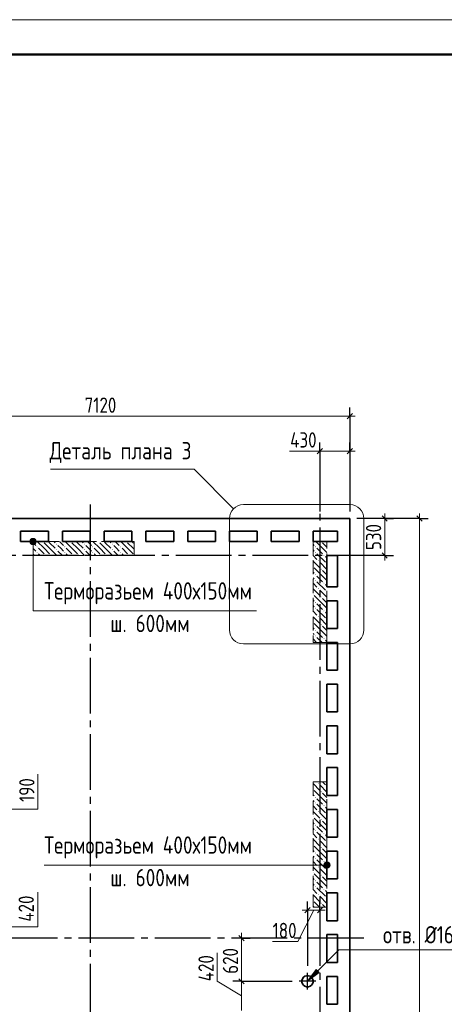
# Model space of a CAD drawing. Header units: millimetres. Extents: x 0 to 61017, y 0 to 42000.
# Tile 20 of 21: x 44968 to 51065, y 27849 to 42000. Entities that reach past the tile are written whole.
import ezdxf

# ---------------------------------------------------------------- set-up
doc = ezdxf.new("R2010")
doc.units = ezdxf.units.MM
doc.linetypes.add('______2', pattern=[270, 200, -70])
doc.linetypes.add('______5', pattern=[1100, 800, -100, 100, -100])
for name, color, linetype, lineweight in [('Standard', 7, 'Continuous', 25), ('ЖБ Перекрытие верхний уровень', 7, 'Continuous', 35), ('ЖБ Пилон', 7, 'Continuous', 35), ('Оси', 40, '______5', 18), ('Примечания', 7, 'Continuous', 25), ('Размерная выноска', 7, 'Continuous', 13)]:
    doc.layers.add(name, color=color, linetype=linetype, lineweight=lineweight)
doc.styles.add('GOST 2.304-81', font='txt')

msp = doc.modelspace()

# ---------------------------------------------------------------- hatches: boundary and pattern name
at = {"layer": 'ЖБ Пилон', "linetype": 'Continuous', "lineweight": 18, "transparency": 33554687}
for points in [[(45210, 34423), (45217, 34430), (45223, 34423), (45217, 34417)], [(45300, 34500), (45297, 34497), (45294, 34500)], [(45490, 34463), (45497, 34470), (45503, 34463), (45497, 34457)], [(45490, 34383), (45497, 34390), (45503, 34383), (45497, 34377)], [(45610, 34423), (45617, 34430), (45623, 34423), (45617, 34417)], [(45700, 34500), (45697, 34497), (45694, 34500)], [(45890, 34463), (45897, 34470), (45903, 34463), (45897, 34457)], [(45890, 34383), (45897, 34390), (45903, 34383), (45897, 34377)], [(46010, 34423), (46017, 34430), (46023, 34423), (46017, 34417)], [(46100, 34500), (46097, 34497), (46094, 34500)], [(46290, 34463), (46297, 34470), (46303, 34463), (46297, 34457)], [(46290, 34383), (46297, 34390), (46303, 34383), (46297, 34377)], [(46410, 34423), (46417, 34430), (46423, 34423), (46417, 34417)], [(46500, 34500), (46497, 34497), (46494, 34500)], [(49210, 34423), (49217, 34430), (49223, 34423), (49217, 34417)], [(49300, 34500), (49297, 34497), (49294, 34500)], [(45210, 34343), (45217, 34350), (45223, 34343), (45217, 34337)], [(45330, 34303), (45337, 34310), (45343, 34303), (45340, 34300), (45334, 34300)], [(45410, 34303), (45417, 34310), (45423, 34303), (45420, 34300), (45414, 34300)], [(45610, 34343), (45617, 34350), (45623, 34343), (45617, 34337)], [(45730, 34303), (45737, 34310), (45743, 34303), (45740, 34300), (45734, 34300)], [(45810, 34303), (45817, 34310), (45823, 34303), (45820, 34300), (45814, 34300)], [(46010, 34343), (46017, 34350), (46023, 34343), (46017, 34337)], [(46130, 34303), (46137, 34310), (46143, 34303), (46140, 34300), (46134, 34300)], [(46210, 34303), (46217, 34310), (46223, 34303), (46220, 34300), (46214, 34300)], [(46410, 34343), (46417, 34350), (46423, 34343), (46417, 34337)], [(46530, 34303), (46537, 34310), (46543, 34303), (46540, 34300), (46534, 34300)], [(49210, 34343), (49217, 34350), (49223, 34343), (49217, 34337)], [(49330, 34303), (49337, 34310), (49343, 34303), (49337, 34297)], [(49180, 34147), (49183, 34143), (49180, 34140)], [(49250, 34223), (49257, 34230), (49263, 34223), (49257, 34217)], [(49290, 34103), (49297, 34110), (49303, 34103), (49297, 34097)], [(49370, 34183), (49377, 34190), (49380, 34187), (49380, 34180), (49377, 34177)], [(49210, 34023), (49217, 34030), (49223, 34023), (49217, 34017)], [(49210, 33943), (49217, 33950), (49223, 33943), (49217, 33937)], [(49250, 33823), (49257, 33830), (49263, 33823), (49257, 33817)], [(49330, 33903), (49337, 33910), (49343, 33903), (49337, 33897)], [(49180, 33747), (49183, 33743), (49180, 33740)], [(49290, 33703), (49297, 33710), (49303, 33703), (49297, 33697)], [(49370, 33783), (49377, 33790), (49380, 33787), (49380, 33780), (49377, 33777)], [(49210, 33623), (49217, 33630), (49223, 33623), (49217, 33617)], [(49210, 33543), (49217, 33550), (49223, 33543), (49217, 33537)], [(49250, 33423), (49257, 33430), (49263, 33423), (49257, 33417)], [(49330, 33503), (49337, 33510), (49343, 33503), (49337, 33497)], [(49180, 33347), (49183, 33343), (49180, 33340)], [(49290, 33303), (49297, 33310), (49303, 33303), (49297, 33297)], [(49370, 33383), (49377, 33390), (49380, 33387), (49380, 33380), (49377, 33377)], [(49210, 33223), (49217, 33230), (49223, 33223), (49217, 33217)], [(49210, 33143), (49217, 33150), (49223, 33143), (49217, 33137)], [(49330, 33103), (49337, 33110), (49343, 33103), (49337, 33097)], [(49250, 31023), (49257, 31030), (49263, 31023), (49257, 31017)], [(49180, 30947), (49183, 30943), (49180, 30940)], [(49290, 30903), (49297, 30910), (49303, 30903), (49297, 30897)], [(49370, 30983), (49377, 30990), (49380, 30987), (49380, 30980), (49377, 30977)], [(49210, 30823), (49217, 30830), (49223, 30823), (49217, 30817)], [(49210, 30743), (49217, 30750), (49223, 30743), (49217, 30737)], [(49330, 30703), (49337, 30710), (49343, 30703), (49337, 30697)], [(49250, 30623), (49257, 30630), (49263, 30623), (49257, 30617)], [(49370, 30583), (49377, 30590), (49380, 30587), (49380, 30580), (49377, 30577)], [(49180, 30547), (49183, 30543), (49180, 30540)], [(49210, 30423), (49217, 30430), (49223, 30423), (49217, 30417)], [(49290, 30503), (49297, 30510), (49303, 30503), (49297, 30497)], [(49210, 30343), (49217, 30350), (49223, 30343), (49217, 30337)], [(49330, 30303), (49337, 30310), (49343, 30303), (49337, 30297)], [(49180, 30147), (49183, 30143), (49180, 30140)], [(49250, 30223), (49257, 30230), (49263, 30223), (49257, 30217)], [(49370, 30183), (49377, 30190), (49380, 30187), (49380, 30180), (49377, 30177)], [(49210, 30023), (49217, 30030), (49223, 30023), (49217, 30017)], [(49290, 30103), (49297, 30110), (49303, 30103), (49297, 30097)], [(49210, 29943), (49217, 29950), (49223, 29943), (49217, 29937)], [(49330, 29903), (49337, 29910), (49343, 29903), (49337, 29897)], [(49180, 29747), (49183, 29743), (49180, 29740)], [(49250, 29823), (49257, 29830), (49263, 29823), (49257, 29817)], [(49370, 29783), (49377, 29790), (49380, 29787), (49380, 29780), (49377, 29777)], [(49210, 29623), (49217, 29630), (49223, 29623), (49217, 29617)], [(49290, 29703), (49297, 29710), (49303, 29703), (49297, 29697)], [(49210, 29543), (49217, 29550), (49223, 29543), (49217, 29537)], [(49330, 29503), (49337, 29510), (49343, 29503), (49337, 29497)], [(49180, 29347), (49183, 29343), (49180, 29340)], [(49250, 29423), (49257, 29430), (49263, 29423), (49257, 29417)], [(49290, 29303), (49297, 29310), (49303, 29303), (49297, 29297)], [(49370, 29383), (49377, 29390), (49380, 29387), (49380, 29380), (49377, 29377)]]:
    msp.add_hatch(color=7, dxfattribs=at).paths.add_polyline_path(points, flags=16)
at = {"layer": 'Примечания', "linetype": 'Continuous', "lineweight": 13, "transparency": 33554687}
for points in [[(45121, 34522), (45199, 34522), (45182, 34539)], [(45121, 34522), (45182, 34539), (45138, 34539)], [(45138, 34539), (45182, 34539), (45160, 34545)], [(45115, 34500), (45205, 34500), (45199, 34522)], [(45115, 34500), (45199, 34522), (45121, 34522)], [(45121, 34477), (45205, 34500), (45115, 34500)], [(45121, 34477), (45199, 34477), (45205, 34500)], [(45138, 34461), (45199, 34477), (45121, 34477)], [(45138, 34461), (45182, 34461), (45199, 34477)], [(45182, 34461), (45138, 34461), (45160, 34455)], [(49341, 29828), (49341, 29872), (49335, 29850)], [(49341, 29872), (49357, 29811), (49357, 29889)], [(49341, 29872), (49341, 29828), (49357, 29811)], [(49357, 29889), (49380, 29805), (49380, 29895)], [(49357, 29889), (49357, 29811), (49380, 29805)], [(49380, 29895), (49380, 29805), (49403, 29811)], [(49380, 29895), (49403, 29811), (49403, 29889)], [(49403, 29889), (49403, 29811), (49419, 29828)], [(49403, 29889), (49419, 29828), (49419, 29872)], [(49419, 29872), (49419, 29828), (49425, 29850)]]:
    msp.add_hatch(color=7, dxfattribs=at).paths.add_polyline_path(points)
msp.add_hatch(color=7, dxfattribs=at).paths.add_polyline_path([(49270, 28307), (49100, 28180), (49227, 28350)], flags=16)

# ---------------------------------------------------------------- linework, layer by layer
at = {"layer": 'Standard', "color": 251, "linetype": 'Continuous', "lineweight": -3, "true_color": 0x656565, "transparency": 33554687}
for p, q in [((49710, 36300), (49710, 36425)), ((49710, 36300), (49710, 36175)), ((49710, 36300), (49710, 34930)), ((49280, 35800), (49280, 35925)), ((49710, 35800), (49710, 35925)), ((49280, 35800), (49280, 35675)), ((49280, 35800), (49280, 34930)), ((49710, 35800), (49710, 35675)), ((49710, 35800), (49710, 34930)), ((50710, 34830), (49810, 34830)), ((50210, 34830), (49810, 34830)), ((50210, 34830), (50085, 34830)), ((50210, 34830), (50335, 34830)), ((50710, 34830), (50585, 34830)), ((50710, 34830), (50835, 34830)), ((50210, 34300), (49810, 34300)), ((50210, 34300), (50085, 34300)), ((50210, 34300), (50335, 34300)), ((49100, 29200), (49100, 29325)), ((49280, 29200), (49280, 29325)), ((49100, 29200), (49100, 29075)), ((49100, 29200), (49100, 28400)), ((49280, 29200), (49280, 29075)), ((49280, 29200), (49280, 28400)), ((48154, 28800), (48029, 28800)), ((48154, 28800), (48279, 28800)), ((48154, 28800), (48154, 28800)), ((48154, 28180), (48029, 28180)), ((48154, 28180), (48279, 28180)), ((48154, 28180), (48880, 28180))]:
    msp.add_line(p, q, dxfattribs=at)
at = {"layer": 'Standard', "color": 7, "linetype": 'Continuous', "lineweight": 13, "transparency": 33554687}
for p, q in [((42590, 36300), (49710, 36300)), ((49710, 36300), (49785, 36300)), ((49280, 35800), (49205, 35800)), ((49710, 35800), (49280, 35800)), ((49710, 35800), (49785, 35800)), ((50210, 34830), (50210, 34905)), ((50210, 34830), (50210, 34300)), ((50710, 34830), (50710, 34905)), ((50210, 34300), (50210, 34225)), ((49190, 29200), (48960, 28750)), ((49100, 29200), (49025, 29200)), ((49100, 29200), (49280, 29200)), ((49280, 29200), (49355, 29200)), ((48154, 28800), (48154, 28875)), ((48960, 28750), (48600, 28750)), ((47804, 28180), (47804, 28587)), ((48154, 27970), (47804, 28180)), ((48154, 28180), (48154, 27760))]:
    msp.add_line(p, q, dxfattribs=at)
at = {"layer": 'Standard', "color": 7, "linetype": 'Continuous', "lineweight": 25, "transparency": 33554687}
for p, q in [((49672, 36262), (49747, 36338)), ((49317, 35838), (49242, 35762)), ((49747, 35838), (49672, 35762)), ((50172, 34867), (50247, 34792)), ((50747, 34792), (50672, 34867)), ((50172, 34338), (50247, 34262)), ((49062, 29163), (49138, 29238)), ((49243, 29163), (49317, 29238)), ((48116, 28838), (48191, 28762)), ((48116, 28217), (48191, 28142))]:
    msp.add_line(p, q, dxfattribs=at)
at = {"layer": 'Standard', "color": 8, "linetype": '______5', "lineweight": -3, "transparency": 33554687}
for p, q in [((49220, 28180), (48980, 28180)), ((49100, 28060), (49100, 28300))]:
    msp.add_line(p, q, dxfattribs=at)
at = {"layer": 'Standard', "color": 7, "linetype": 'Continuous', "lineweight": 13, "transparency": 33554687}
msp.add_lwpolyline([(0, 0), (59400, 0), (59400, 42000), (0, 42000), (0, 0)], close=True, dxfattribs=at)
at = {"layer": 'Standard', "color": 7, "linetype": 'Continuous', "lineweight": 50, "transparency": 33554687}
msp.add_lwpolyline([(2000, 41500), (58900, 41500), (58900, 500), (2000, 500), (2000, 41500)], close=True, dxfattribs=at)
at = {"layer": 'Standard', "color": 7, "linetype": 'Continuous', "lineweight": 13, "transparency": 33554687}
for points in [[(50710, 19870), (50710, 26987), (50710, 26987), (50710, 34830)], [(48154, 28800), (48154, 28224), (48154, 28224), (48154, 28180)]]:
    msp.add_lwpolyline(points, dxfattribs=at)
at = {"layer": 'ЖБ Перекрытие верхний уровень', "color": 7, "linetype": 'Continuous', "lineweight": 35, "transparency": 33554687}
for p, q in [((49710, 34830), (42590, 34830)), ((49710, 19870), (49710, 34830)), ((44980, 34500), (44980, 34650)), ((44980, 34650), (45380, 34650)), ((45380, 34650), (45380, 34500)), ((45580, 34500), (45580, 34650)), ((45580, 34650), (45980, 34650)), ((45980, 34650), (45980, 34500)), ((46180, 34500), (46180, 34650)), ((46180, 34650), (46580, 34650)), ((46580, 34650), (46580, 34500)), ((46780, 34500), (46780, 34650)), ((46780, 34650), (47180, 34650)), ((47180, 34650), (47180, 34500)), ((47380, 34500), (47380, 34650)), ((47380, 34650), (47780, 34650)), ((47780, 34650), (47780, 34500)), ((47980, 34500), (47980, 34650)), ((47980, 34650), (48380, 34650)), ((48380, 34650), (48380, 34500)), ((48580, 34500), (48580, 34650)), ((48580, 34650), (48980, 34650)), ((48980, 34650), (48980, 34500)), ((49180, 34500), (49180, 34650)), ((49180, 34650), (49530, 34650)), ((49530, 34650), (49530, 34500)), ((45380, 34500), (44980, 34500)), ((45980, 34500), (45580, 34500)), ((46580, 34500), (46180, 34500)), ((47180, 34500), (46780, 34500)), ((47780, 34500), (47380, 34500)), ((48380, 34500), (47980, 34500)), ((48980, 34500), (48580, 34500)), ((49530, 34500), (49180, 34500)), ((49380, 33850), (49380, 34300)), ((49380, 34300), (49530, 34300)), ((49530, 34300), (49530, 33850)), ((49530, 33850), (49380, 33850)), ((49380, 33250), (49380, 33650)), ((49380, 33650), (49530, 33650)), ((49530, 33650), (49530, 33250)), ((49530, 33250), (49380, 33250)), ((49380, 32650), (49380, 33050)), ((49380, 33050), (49530, 33050)), ((49530, 33050), (49530, 32650)), ((49530, 32650), (49380, 32650)), ((49380, 32050), (49380, 32450)), ((49380, 32450), (49530, 32450)), ((49530, 32450), (49530, 32050)), ((49530, 32050), (49380, 32050)), ((49380, 31450), (49380, 31850)), ((49380, 31850), (49530, 31850)), ((49530, 31850), (49530, 31450)), ((49530, 31450), (49380, 31450)), ((49380, 30850), (49380, 31250)), ((49380, 31250), (49530, 31250)), ((49530, 31250), (49530, 30850)), ((49530, 30850), (49380, 30850)), ((49380, 30250), (49380, 30650)), ((49380, 30650), (49530, 30650)), ((49530, 30650), (49530, 30250)), ((49530, 30250), (49380, 30250)), ((49380, 29650), (49380, 30050)), ((49380, 30050), (49530, 30050)), ((49530, 30050), (49530, 29650)), ((49530, 29650), (49380, 29650)), ((49380, 29050), (49380, 29450)), ((49380, 29450), (49530, 29450)), ((49530, 29450), (49530, 29050)), ((49530, 29050), (49380, 29050)), ((49380, 28450), (49380, 28850)), ((49380, 28850), (49530, 28850)), ((49530, 28850), (49530, 28450)), ((49530, 28450), (49380, 28450)), ((49028, 28217), (49020, 28193)), ((49020, 28193), (49020, 28167)), ((49020, 28167), (49028, 28143)), ((49043, 28237), (49028, 28217)), ((49063, 28252), (49043, 28237)), ((49087, 28260), (49063, 28252)), ((49113, 28260), (49087, 28260)), ((49137, 28252), (49113, 28260)), ((49157, 28237), (49137, 28252)), ((49172, 28217), (49157, 28237)), ((49180, 28193), (49172, 28217)), ((49172, 28143), (49180, 28167)), ((49180, 28167), (49180, 28193)), ((49380, 27850), (49380, 28250)), ((49380, 28250), (49530, 28250)), ((49530, 28250), (49530, 27850)), ((49028, 28143), (49043, 28123)), ((49043, 28123), (49063, 28108)), ((49063, 28108), (49087, 28100)), ((49087, 28100), (49113, 28100)), ((49113, 28100), (49137, 28108)), ((49137, 28108), (49157, 28123)), ((49157, 28123), (49172, 28143)), ((49530, 27850), (49380, 27850))]:
    msp.add_line(p, q, dxfattribs=at)
at = {"layer": 'ЖБ Пилон', "color": 253, "linetype": '______2', "lineweight": 13, "true_color": 0xa0a0a0, "transparency": 33554687}
for p, q in [((46610, 34500), (45160, 34500)), ((45160, 34500), (45160, 34300)), ((46610, 34300), (46610, 34500)), ((49380, 34500), (49180, 34500)), ((49180, 34500), (49180, 33050)), ((49380, 33050), (49380, 34500)), ((45160, 34300), (46610, 34300)), ((49180, 33050), (49380, 33050)), ((49180, 31045), (49180, 29245)), ((49380, 31045), (49180, 31045)), ((49380, 29245), (49380, 31045)), ((49180, 29245), (49380, 29245))]:
    msp.add_line(p, q, dxfattribs=at)
at = {"layer": 'ЖБ Пилон', "color": 9, "linetype": 'Continuous', "lineweight": 18, "true_color": 0xc7c7c7, "transparency": 33554687}
for p, q in [((45160, 34480), (45197, 34443)), ((45197, 34363), (45160, 34400)), ((45317, 34403), (45220, 34500)), ((45237, 34403), (45317, 34323)), ((45317, 34483), (45397, 34403)), ((45317, 34403), (45397, 34323)), ((45397, 34483), (45380, 34500)), ((45397, 34483), (45477, 34403)), ((45397, 34403), (45500, 34300)), ((45460, 34500), (45477, 34483)), ((45557, 34403), (45517, 34443)), ((45540, 34500), (45597, 34443)), ((45597, 34363), (45557, 34403)), ((45717, 34403), (45620, 34500)), ((45637, 34403), (45717, 34323)), ((45717, 34483), (45797, 34403)), ((45717, 34403), (45797, 34323)), ((45797, 34483), (45780, 34500)), ((45797, 34483), (45877, 34403)), ((45797, 34403), (45900, 34300)), ((45860, 34500), (45877, 34483)), ((45957, 34403), (45917, 34443)), ((45940, 34500), (45997, 34443)), ((45997, 34363), (45957, 34403)), ((46117, 34403), (46020, 34500)), ((46037, 34403), (46117, 34323)), ((46117, 34483), (46197, 34403)), ((46117, 34403), (46197, 34323)), ((46197, 34483), (46180, 34500)), ((46197, 34483), (46277, 34403)), ((46197, 34403), (46300, 34300)), ((46260, 34500), (46277, 34483)), ((46357, 34403), (46317, 34443)), ((46340, 34500), (46397, 34443)), ((46397, 34363), (46357, 34403)), ((46517, 34403), (46420, 34500)), ((46437, 34403), (46517, 34323)), ((46517, 34483), (46597, 34403)), ((46517, 34403), (46597, 34323)), ((46597, 34483), (46580, 34500)), ((46597, 34483), (46610, 34470)), ((46597, 34403), (46610, 34390)), ((49180, 34460), (49197, 34443)), ((49317, 34403), (49220, 34500)), ((49237, 34403), (49317, 34323)), ((49317, 34483), (49380, 34420)), ((49317, 34403), (49380, 34340)), ((45160, 34320), (45180, 34300)), ((45237, 34323), (45260, 34300)), ((45517, 34363), (45580, 34300)), ((45637, 34323), (45660, 34300)), ((45917, 34363), (45980, 34300)), ((46037, 34323), (46060, 34300)), ((46317, 34363), (46380, 34300)), ((46437, 34323), (46460, 34300)), ((49197, 34363), (49180, 34380)), ((49180, 34300), (49237, 34243)), ((49237, 34323), (49357, 34203)), ((49380, 34260), (49357, 34283)), ((49180, 34220), (49277, 34123)), ((49317, 34003), (49197, 34123)), ((49380, 34100), (49277, 34203)), ((49180, 34060), (49197, 34043)), ((49197, 33963), (49180, 33980)), ((49237, 34003), (49317, 33923)), ((49317, 34083), (49380, 34020)), ((49317, 34003), (49380, 33940)), ((49180, 33900), (49237, 33843)), ((49237, 33923), (49357, 33803)), ((49380, 33860), (49357, 33883)), ((49180, 33820), (49277, 33723)), ((49317, 33603), (49197, 33723)), ((49380, 33700), (49277, 33803)), ((49317, 33683), (49380, 33620)), ((49180, 33660), (49197, 33643)), ((49197, 33563), (49180, 33580)), ((49237, 33603), (49317, 33523)), ((49317, 33603), (49380, 33540)), ((49180, 33500), (49237, 33443)), ((49180, 33420), (49277, 33323)), ((49237, 33523), (49357, 33403)), ((49380, 33300), (49277, 33403)), ((49380, 33460), (49357, 33483)), ((49180, 33260), (49197, 33243)), ((49317, 33203), (49197, 33323)), ((49317, 33283), (49380, 33220)), ((49197, 33163), (49180, 33180)), ((49237, 33203), (49317, 33123)), ((49237, 33123), (49310, 33050)), ((49317, 33203), (49380, 33140)), ((49180, 33100), (49230, 33050)), ((49380, 33060), (49357, 33083)), ((49180, 31020), (49277, 30923)), ((49235, 31045), (49237, 31043)), ((49380, 30900), (49277, 31003)), ((49315, 31045), (49357, 31003)), ((49180, 30860), (49197, 30843)), ((49317, 30803), (49197, 30923)), ((49317, 30883), (49380, 30820)), ((49197, 30763), (49180, 30780)), ((49237, 30803), (49317, 30723)), ((49237, 30723), (49357, 30603)), ((49317, 30803), (49380, 30740)), ((49180, 30700), (49237, 30643)), ((49180, 30620), (49277, 30523)), ((49380, 30500), (49277, 30603)), ((49380, 30660), (49357, 30683)), ((49180, 30460), (49197, 30443)), ((49317, 30403), (49197, 30523)), ((49317, 30483), (49380, 30420)), ((49197, 30363), (49180, 30380)), ((49180, 30300), (49237, 30243)), ((49237, 30403), (49317, 30323)), ((49237, 30323), (49357, 30203)), ((49317, 30403), (49380, 30340)), ((49180, 30220), (49277, 30123)), ((49380, 30100), (49277, 30203)), ((49380, 30260), (49357, 30283)), ((49180, 30060), (49197, 30043)), ((49317, 30003), (49197, 30123)), ((49237, 30003), (49317, 29923)), ((49317, 30083), (49380, 30020)), ((49317, 30003), (49380, 29940)), ((49197, 29963), (49180, 29980)), ((49180, 29900), (49237, 29843)), ((49237, 29923), (49357, 29803)), ((49380, 29860), (49357, 29883)), ((49180, 29820), (49277, 29723)), ((49317, 29603), (49197, 29723)), ((49380, 29700), (49277, 29803)), ((49180, 29660), (49197, 29643)), ((49197, 29563), (49180, 29580)), ((49237, 29603), (49317, 29523)), ((49317, 29683), (49380, 29620)), ((49317, 29603), (49380, 29540)), ((49180, 29500), (49237, 29443)), ((49237, 29523), (49357, 29403)), ((49380, 29460), (49357, 29483)), ((49180, 29420), (49277, 29323)), ((49275, 29245), (49197, 29323)), ((49380, 29300), (49277, 29403)), ((49180, 29260), (49195, 29245)), ((49317, 29283), (49355, 29245))]:
    msp.add_line(p, q, dxfattribs=at)
at = {"layer": 'Оси', "color": 8, "linetype": '______5', "lineweight": -3, "transparency": 33554687}
for p, q in [((49280, 35800), (49280, 16970)), ((45980, 35030), (45980, 16970)), ((50210, 34300), (4600, 34300)), ((50210, 34300), (4600, 34300)), ((49910, 28800), (4600, 28800))]:
    msp.add_line(p, q, dxfattribs=at)
at = {"layer": 'Примечания', "color": 7, "linetype": 'Continuous', "lineweight": 13, "transparency": 33554687}
for p, q in [((48180, 35030), (49710, 35030)), ((47980, 33230), (47980, 34830)), ((49910, 34830), (49910, 33230)), ((45160, 34545), (45160, 34545)), ((45115, 34500), (45115, 34500)), ((45160, 34455), (45160, 34455)), ((45205, 34500), (45205, 34500)), ((49710, 33030), (48180, 33030)), ((49380, 29895), (49380, 29895)), ((45319, 29850), (49380, 29850)), ((49335, 29850), (49335, 29850)), ((49380, 29805), (49380, 29805)), ((49425, 29850), (49425, 29850)), ((49100, 28180), (49227, 28350)), ((49270, 28307), (49100, 28180)), ((49227, 28350), (49270, 28307)), ((49248, 28328), (49259, 28339)), ((49100, 28180), (49100, 28180)), ((49100, 28180), (49100, 28180)), ((49100, 28180), (49100, 28180))]:
    msp.add_line(p, q, dxfattribs=at)
for points in [[(48039, 34971), (47472, 35538), (45412, 35538)], [(48369, 33503), (45160, 33503), (45160, 34500)], [(49100, 28180), (49552, 28632), (51731, 28632)]]:
    msp.add_lwpolyline(points, dxfattribs=at)
for centre in [(45160, 34500), (49380, 29850)]:
    msp.add_circle(centre, 45, dxfattribs=at)
for centre, start, end in [((48180, 34830), 90, 180), ((49710, 34830), 0, 90), ((48180, 33230), 180, 270), ((49710, 33230), 270, 0)]:
    msp.add_arc(centre, 200, start, end, dxfattribs=at)
at = {"layer": 'Размерная выноска', "color": 7, "linetype": 'Continuous', "lineweight": 13, "transparency": 33554687}
msp.add_line((49280, 35800), (48840, 35800), dxfattribs=at)
for points in [[(44830, 30655), (45230, 30655), (45230, 31155)], [(44830, 28960), (45230, 28960), (45230, 29460)]]:
    msp.add_lwpolyline(points, dxfattribs=at)

# ---------------------------------------------------------------- texts
at = {"layer": 'Standard', "color": 7, "linetype": 'Continuous', "lineweight": 25, "transparency": 33554687, "char_height": 220, "attachment_point": 7, "style": 'GOST 2.304-81'}
for s, insert, width in [('7120', (45900, 36350), 625.73), ('430', (48852, 35850), 516.4), ('180', (48600, 28800), 485.09)]:
    msp.add_mtext(s, dxfattribs=dict(at, insert=insert, width=width))
at = {"layer": 'Standard', "color": 7, "linetype": 'Continuous', "lineweight": 25, "transparency": 33554687, "char_height": 220, "attachment_point": 7, "rotation": 90, "style": 'GOST 2.304-81'}
for s, insert, width in [('530', (50160, 34377), 500.83), ('190', (45180, 30758), 485.08), ('420', (45171, 29036), 531.97), ('620', (48104, 28287), 531.97), ('420', (47754, 28180), 531.97)]:
    msp.add_mtext(s, dxfattribs=dict(at, insert=insert, width=width))
at = {"layer": 'Примечания', "color": 7, "linetype": 'Continuous', "lineweight": 25, "transparency": 33554687, "char_height": 250, "attachment_point": 7, "style": 'GOST 2.304-81'}
for s, insert, width in [('Деталь\\~плана\\~3', (45396, 35629), 2132.45), ('Терморазьем\\~400х150мм', (45319, 33598), 3189.09), ('ш.\\~600мм', (46269, 33198), 1279.44), ('Терморазьем\\~400х150мм', (45319, 29945), 3189.09), ('ш.\\~600мм', (46269, 29545), 1279.44), ('отв.\\~Ø160мм', (50186, 28724), 1673.43)]:
    msp.add_mtext(s, dxfattribs=dict(at, insert=insert, width=width))

doc.saveas('drawing.dxf')
